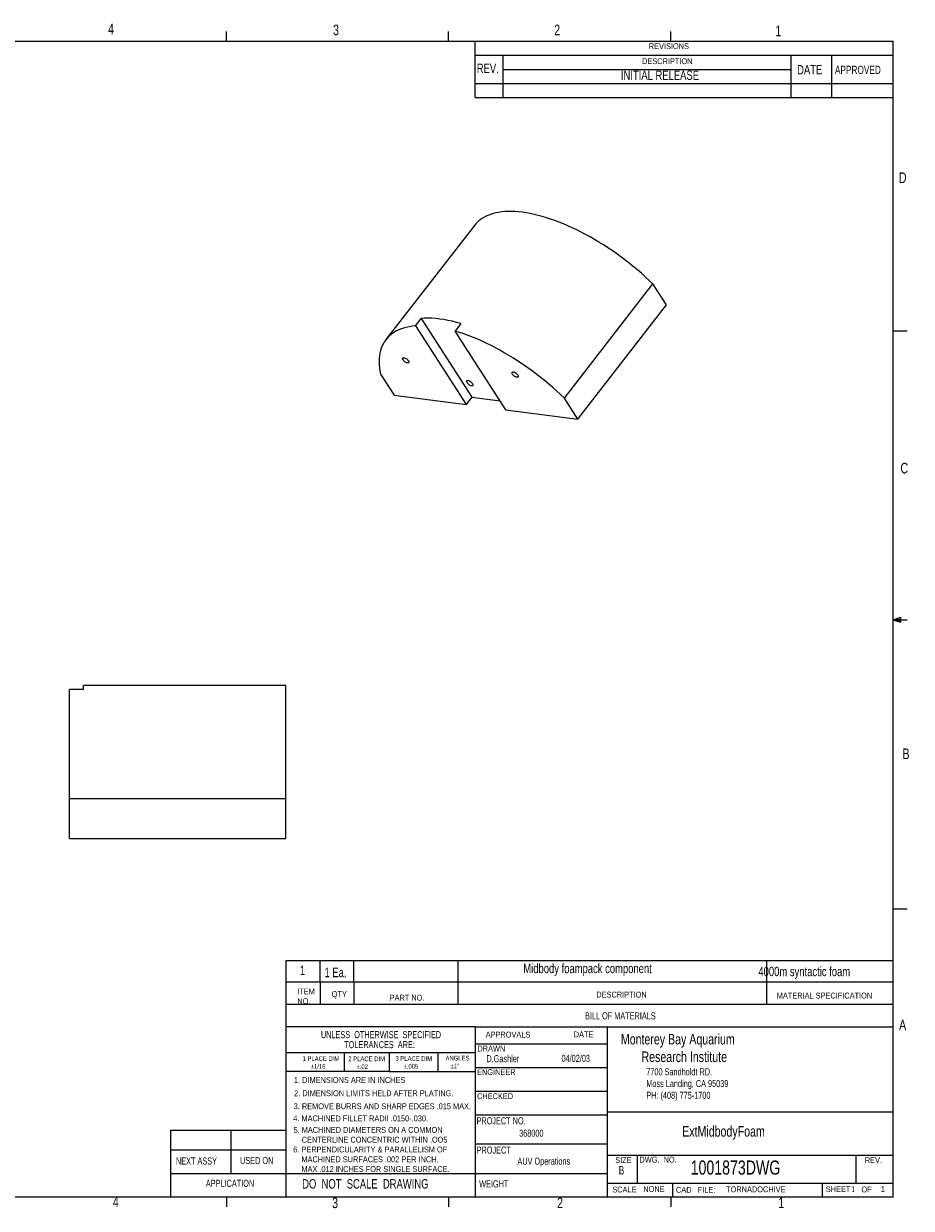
# Model space of a CAD drawing. Extents: x 0.5 to 16.5, y 0.3 to 10.8.
# Tile 2 of 2: x 8.7 to 16.5, y 0.3 to 10.8. Entities that reach past the tile are written whole.
import ezdxf

# ---------------------------------------------------------------- set-up
doc = ezdxf.new("R2010")
doc.units = 0
doc.layers.get('0').update_dxf_attribs({"linetype": 'CONTINUOUS'})
doc.styles.add('SLDTEXTSTYLE0', font='txt', dxfattribs={"width": 0.75})

msp = doc.modelspace()

# ---------------------------------------------------------------- linework, layer by layer
at = {"color": 7, "linetype": 'CONTINUOUS'}
for p, q in [((10.46975, 10.64207), (10.46975, 10.72687)), ((12.4385, 10.64207), (12.4385, 10.72687)), ((14.40725, 10.64207), (14.40725, 10.72687)), ((0.62625, 10.64207), (16.37625, 10.64207)), ((12.67239, 10.14207), (12.67239, 10.64207)), ((16.37625, 0.39207), (16.37625, 10.64207)), ((12.67239, 10.51707), (16.37625, 10.51707)), ((12.9197, 10.51707), (12.9197, 10.14207)), ((15.46928, 10.51707), (15.46928, 10.14207)), ((15.82922, 10.51707), (15.82922, 10.14207)), ((12.9197, 10.39207), (15.46928, 10.39207)), ((12.67239, 10.26707), (16.37625, 10.26707)), ((12.67239, 10.14207), (16.37625, 10.14207)), ((12.66809, 9.00874), (11.88345, 7.99656)), ((13.46412, 7.47755), (14.24876, 8.48973)), ((14.36897, 8.30337), (14.24876, 8.48973)), ((13.58433, 7.29118), (14.36897, 8.30337)), ((12.14421, 8.11767), (12.19539, 8.18368)), ((12.14421, 8.11767), (12.59415, 7.4201)), ((12.19539, 8.18368), (12.64532, 7.48611)), ((12.54745, 8.13785), (12.49628, 8.07183)), ((12.94621, 7.37426), (12.49628, 8.07183)), ((16.37625, 8.07529), (16.50125, 8.07529)), ((11.83582, 7.68955), (11.95603, 7.50318)), ((11.95603, 7.50318), (12.59415, 7.4201)), ((12.64532, 7.48611), (12.59415, 7.4201)), ((12.64532, 7.48611), (12.89504, 7.4536)), ((13.58433, 7.29118), (13.46412, 7.47755)), ((12.94621, 7.37426), (13.58433, 7.29118)), ((16.37625, 5.51279), (16.44343, 5.5368)), ((16.37625, 5.51279), (16.44343, 5.52183)), ((16.37625, 5.51279), (16.50125, 5.51279)), ((16.37625, 5.51279), (16.44343, 5.49021)), ((16.37625, 5.51279), (16.44343, 5.50248)), ((16.44343, 5.5368), (16.44343, 5.49021)), ((9.07926, 3.92733), (9.07926, 4.89534)), ((9.20426, 4.89534), (9.07926, 4.89534)), ((10.99593, 4.92859), (9.20426, 4.92859)), ((9.20426, 4.89534), (9.20426, 4.92859)), ((10.99593, 3.92733), (10.99593, 4.92859)), ((9.07926, 3.57443), (9.07926, 3.92733)), ((9.07926, 3.92733), (10.99593, 3.92733)), ((10.99593, 3.57443), (10.99593, 3.92733)), ((9.07926, 3.57443), (10.99593, 3.57443)), ((16.37625, 2.95029), (16.50125, 2.95029)), ((11, 2.3), (11, 2.4907)), ((11, 2.4907), (16.37625, 2.4907)), ((11.3, 2.3), (11.3, 2.4907)), ((11.6, 2.3), (11.6, 2.4907)), ((12.52374, 2.1), (12.52374, 2.4907)), ((15.25856, 2.1), (15.25856, 2.4907)), ((16.37625, 2.3), (11, 2.3)), ((11, 0.39207), (11, 2.3)), ((11.3, 2.3), (11.3, 2.1)), ((11.6, 2.3), (11.6, 2.1)), ((16.37625, 2.1), (11, 2.1)), ((12.67239, 1.90398), (11, 1.90398)), ((12.67239, 1.90398), (16.37625, 1.90398)), ((12.67239, 1.90398), (12.67239, 0.39207)), ((13.84349, 1.90398), (13.84349, 0.39207)), ((12.67239, 1.75398), (13.84349, 1.75398)), ((11, 1.67712), (12.67239, 1.67712)), ((11.51392, 1.67712), (11.51392, 1.50658)), ((11.91122, 1.67712), (11.91122, 1.50658)), ((12.34207, 1.67712), (12.34207, 1.50658)), ((11.91122, 1.50658), (11, 1.50658)), ((11.91122, 1.50658), (12.67239, 1.50658)), ((12.67239, 1.54398), (13.84349, 1.54398)), ((12.67239, 1.33398), (13.84349, 1.33398)), ((12.67239, 1.12398), (13.84349, 1.12398)), ((13.84349, 1.15095), (16.37625, 1.15095)), ((9.97625, 0.39207), (9.97625, 0.9869)), ((9.97625, 0.9869), (11, 0.9869)), ((10.50883, 0.9869), (10.50883, 0.60398)), ((13.84349, 0.86398), (12.67239, 0.86398)), ((9.97625, 0.81367), (11, 0.81367)), ((13.84349, 0.76707), (16.37625, 0.76707)), ((14.10989, 0.76707), (14.10989, 0.51707)), ((16.04739, 0.76707), (16.04739, 0.51707)), ((9.97625, 0.60398), (13.84349, 0.60398)), ((13.84349, 0.51707), (16.37625, 0.51707)), ((14.42239, 0.51707), (14.42239, 0.39207)), ((15.74739, 0.51707), (15.74739, 0.39207)), ((16.37625, 0.39207), (0.62625, 0.39207)), ((10.46975, 0.39207), (10.46975, 0.30727)), ((12.4385, 0.39207), (12.4385, 0.30727)), ((14.40725, 0.39207), (14.40725, 0.30727))]:
    msp.add_line(p, q, dxfattribs=at)
at = {"color": 7, "linetype": 'CONTINUOUS', "flags": 128}
for points in [[(14.24876, 8.48973), (14.21539, 8.52156), (14.18126, 8.55298), (14.14642, 8.58397), (14.11092, 8.61447), (14.07481, 8.64444), (14.03814, 8.67385), (14.00096, 8.70265), (13.96332, 8.7308), (13.92527, 8.75826), (13.88687, 8.785), (13.84817, 8.81097), (13.80921, 8.83615), (13.77007, 8.8605), (13.73078, 8.88398), (13.69141, 8.90656), (13.652, 8.92822), (13.61262, 8.94891), (13.57331, 8.96861), (13.53414, 8.9873), (13.49515, 9.00495), (13.4564, 9.02154), (13.41794, 9.03703), (13.37983, 9.05142), (13.34211, 9.06467), (13.30485, 9.07678), (13.26809, 9.08772), (13.23188, 9.09749), (13.19628, 9.10606), (13.16132, 9.11342), (13.12707, 9.11957), (13.09356, 9.1245), (13.06085, 9.12819), (13.02898, 9.13065), (12.99799, 9.13187), (12.96792, 9.13185), (12.93882, 9.13059), (12.91073, 9.12809), (12.88369, 9.12436), (12.85773, 9.11939), (12.83289, 9.1132), (12.8092, 9.1058), (12.7867, 9.09719), (12.76541, 9.08739), (12.74538, 9.07641), (12.72661, 9.06426), (12.70915, 9.05097), (12.69301, 9.03655), (12.67822, 9.02102), (12.66809, 9.00874)], [(12.14421, 8.11767), (12.11578, 8.11464), (12.08846, 8.11032), (12.0623, 8.1047), (12.03733, 8.0978), (12.01359, 8.08963), (11.99112, 8.08019), (11.96994, 8.0695), (11.9501, 8.05758), (11.93161, 8.04445), (11.9145, 8.03012), (11.8988, 8.01461), (11.88453, 7.99795), (11.87172, 7.98016), (11.86038, 7.96127), (11.85052, 7.9413), (11.84216, 7.92028), (11.83532, 7.89825), (11.83001, 7.87523), (11.82622, 7.85127), (11.82397, 7.82639), (11.82327, 7.80062), (11.8241, 7.77402), (11.82647, 7.74661), (11.83038, 7.71844), (11.83582, 7.68955)], [(12.54745, 8.13785), (12.50851, 8.14869), (12.47025, 8.15818), (12.43272, 8.16629), (12.39598, 8.17301), (12.36009, 8.17832), (12.32512, 8.18223), (12.29111, 8.18472), (12.25811, 8.1858), (12.22619, 8.18545), (12.19539, 8.18368)], [(13.46412, 7.47755), (13.42987, 7.51019), (13.39483, 7.54242), (13.35904, 7.57418), (13.32256, 7.60542), (13.28544, 7.63611), (13.24774, 7.66619), (13.20951, 7.69563), (13.17081, 7.72437), (13.13168, 7.75239), (13.0922, 7.77963), (13.05242, 7.80607), (13.01239, 7.83165), (12.97217, 7.85634), (12.93183, 7.88011), (12.89141, 7.90293), (12.85099, 7.92475), (12.81061, 7.94555), (12.77033, 7.96529), (12.73023, 7.98396), (12.69034, 8.00152), (12.65074, 8.01794), (12.61147, 8.0332), (12.5726, 8.04729), (12.53419, 8.06017), (12.49628, 8.07183)], [(12.08238, 7.80923), (12.08522, 7.80392), (12.08666, 7.79906), (12.0866, 7.79492), (12.08505, 7.79171), (12.08211, 7.78961), (12.07791, 7.78873), (12.0727, 7.78912), (12.06675, 7.79076), (12.06038, 7.79355), (12.05394, 7.79736), (12.04777, 7.80197), (12.04221, 7.80714), (12.03755, 7.81258), (12.03405, 7.81801), (12.0319, 7.82312), (12.0312, 7.82765), (12.03201, 7.83136), (12.03427, 7.83403), (12.03787, 7.83553), (12.0426, 7.83578), (12.04822, 7.83476), (12.05443, 7.83252), (12.06087, 7.8292), (12.06722, 7.82496), (12.07313, 7.82004), (12.07827, 7.8147), (12.08238, 7.80923)], [(13.05056, 7.68317), (13.0534, 7.67787), (13.05483, 7.67301), (13.05478, 7.66887), (13.05323, 7.66566), (13.05028, 7.66356), (13.04609, 7.66268), (13.04088, 7.66307), (13.03492, 7.6647), (13.02856, 7.6675), (13.02211, 7.67131), (13.01595, 7.67592), (13.01038, 7.68108), (13.00573, 7.68653), (13.00223, 7.69195), (13.00007, 7.69707), (12.99938, 7.7016), (13.00019, 7.7053), (13.00245, 7.70798), (13.00605, 7.70948), (13.01078, 7.70972), (13.0164, 7.7087), (13.0226, 7.70647), (13.02905, 7.70314), (13.0354, 7.69891), (13.04131, 7.69399), (13.04645, 7.68865), (13.05056, 7.68317)], [(12.64125, 7.58617), (12.63545, 7.5875), (12.62916, 7.59002), (12.6227, 7.59359), (12.61643, 7.59803), (12.61069, 7.60308), (12.60578, 7.60848), (12.60197, 7.61394), (12.59947, 7.61916), (12.5984, 7.62386), (12.59884, 7.62779), (12.60074, 7.63074), (12.60402, 7.63254), (12.60849, 7.6331), (12.61392, 7.6324), (12.62001, 7.63046), (12.62642, 7.62739), (12.63283, 7.62336), (12.63888, 7.61859), (12.64424, 7.61333), (12.64863, 7.60786), (12.65181, 7.60249), (12.6536, 7.59749), (12.65392, 7.59315), (12.65274, 7.58968), (12.65013, 7.58729), (12.64623, 7.5861), (12.64125, 7.58617)]]:
    msp.add_lwpolyline(points, dxfattribs=at)

# ---------------------------------------------------------------- texts
at = {"color": 7, "attachment_point": 1, "style": 'SLDTEXTSTYLE0'}
for s, insert, char_height in [('4', (9.42169, 10.79683), 0.09375), ('3', (11.41485, 10.78835), 0.09375), ('2', (13.37409, 10.78835), 0.09375), ('1', (15.33333, 10.77987), 0.09375), ('REVISIONS', (14.21196, 10.62381), 0.052083), ('REV.', (12.68775, 10.44286), 0.083333), ('DESCRIPTION', (14.15276, 10.49037), 0.0520833), ('DATE', (15.52595, 10.43082), 0.083333), ('APPROVED', (15.86124, 10.42404), 0.072917), ('INITIAL RELEASE', (13.96494, 10.38176), 0.0833333), ('D', (16.42762, 9.47836), 0.09375), ('C', (16.4418, 6.90343), 0.09375), ('B', (16.45931, 4.37145), 0.09375), ('1', (11.12034, 2.44579), 0.08333), ('1 Ea.', (11.33855, 2.42699), 0.083333), ('Midbody foampack component', (13.10023, 2.46285), 0.0833333), ('4000m syntactic foam', (15.18303, 2.43573), 0.0833333), ('ITEM', (11.09742, 2.24314), 0.052083), ('QTY', (11.40298, 2.21972), 0.052083), ('DESCRIPTION', (13.74691, 2.21537), 0.0520833), ('MATERIAL SPECIFICATION', (15.34586, 2.2064), 0.0520833), ('NO.', (11.09857, 2.15733), 0.052083), ('PART NO.', (11.91641, 2.18782), 0.052083), ('BILL OF MATERIALS', (13.64693, 2.03224), 0.0625), ('A', (16.42952, 1.96707), 0.09375), ('UNLESS  OTHERWISE  SPECIFIED', (11.30724, 1.86536), 0.0625), ('APPROVALS', (12.7669, 1.86062), 0.052083), ('DATE', (13.54707, 1.86221), 0.052083), ('Monterey Bay Aquarium\\P       Research Institute', (13.96455, 1.84104), 0.09375), ('TOLERANCES  ARE:', (11.51351, 1.77687), 0.0625), ('DRAWN', (12.69346, 1.73658), 0.052083), ('1 PLACE DIM\\P     %%p1/16', (11.14446, 1.64279), 0.0416667), ('2 PLACE DIM\\P     %%p.02', (11.54987, 1.64063), 0.0416667), ('3 PLACE DIM\\P     %%p.005', (11.96716, 1.64358), 0.0416667), ('ANGLES\\P   %%p1%%d', (12.41125, 1.64681), 0.041667), ('D.Gashler', (12.7731, 1.65235), 0.0625), ('04/02/03', (13.43869, 1.65534), 0.0625), ('ENGINEER', (12.69062, 1.52799), 0.052083), ('7700 Sandholdt RD.\\PMoss Landing, CA 95039\\PPH: (408) 775-1700', (14.18986, 1.53598), 0.0625), ('1. DIMENSIONS ARE IN INCHES', (11.06838, 1.45816), 0.0520833), ('2. DIMENSION LIMITS HELD AFTER PLATING.', (11.06955, 1.34081), 0.0520833), ('CHECKED', (12.69049, 1.31478), 0.052083), ('3. REMOVE BURRS AND SHARP EDGES .015 MAX.', (11.06599, 1.22556), 0.0520833), ('4. MACHINED FILLET RADII .0150-.030.', (11.0624, 1.11761), 0.0520833), ('PROJECT NO.', (12.68599, 1.10194), 0.0625), ('5. MACHINED DIAMETERS ON A COMMON\\P    CENTERLINE CONCENTRIC WITHIN .OO5', (11.06443, 1.01575), 0.0520833), ('368000', (13.0632, 0.99182), 0.0625), ('ExtMidbodyFoam', (14.50811, 1.02399), 0.09375), ('6. PERPENDICULARITY & PARALLELISM OF\\P    MACHINED SURFACES .002 PER INCH.\\P    MAX .012 INCHES FOR SINGLE SURFACE.', (11.06161, 0.84199), 0.0520833), ('PROJECT', (12.68725, 0.84214), 0.0625), ('NEXT ASSY', (10.02281, 0.7452), 0.0625), ('USED ON', (10.59039, 0.7497), 0.0625), ('AUV Operations', (13.04798, 0.74377), 0.0625), ('SIZE', (13.91481, 0.74828), 0.052083), ('DWG.  NO.', (14.1292, 0.75211), 0.052083), ('REV.', (16.12624, 0.74828), 0.052083), ('B', (13.94577, 0.66855), 0.07292), ('1001873DWG', (14.58302, 0.71846), 0.125), ('APPLICATION', (10.2879, 0.54746), 0.0625), ('DO  NOT  SCALE  DRAWING', (11.14108, 0.5532), 0.0833333), ('WEIGHT', (12.70915, 0.54221), 0.0625), ('SCALE ', (13.88922, 0.48714), 0.052083), ('NONE', (14.16338, 0.49068), 0.052083), ('CAD   FILE:   ', (14.4529, 0.48429), 0.0520833), ('TORNADO\\ARCHIVE', (14.8973, 0.48916), 0.0520833), ('SHEET', (15.78019, 0.49012), 0.052083), ('1', (16.00418, 0.48986), 0.05208), ('OF', (16.09572, 0.48765), 0.052083), ('1', (16.26731, 0.49094), 0.05208), ('4', (9.4641, 0.39845), 0.09375), ('3', (11.40637, 0.38997), 0.09375), ('2', (13.39954, 0.38997), 0.09375), ('1', (15.35878, 0.38997), 0.09375)]:
    msp.add_mtext(s, dxfattribs=dict(at, insert=insert, char_height=char_height))

doc.saveas('drawing.dxf')
